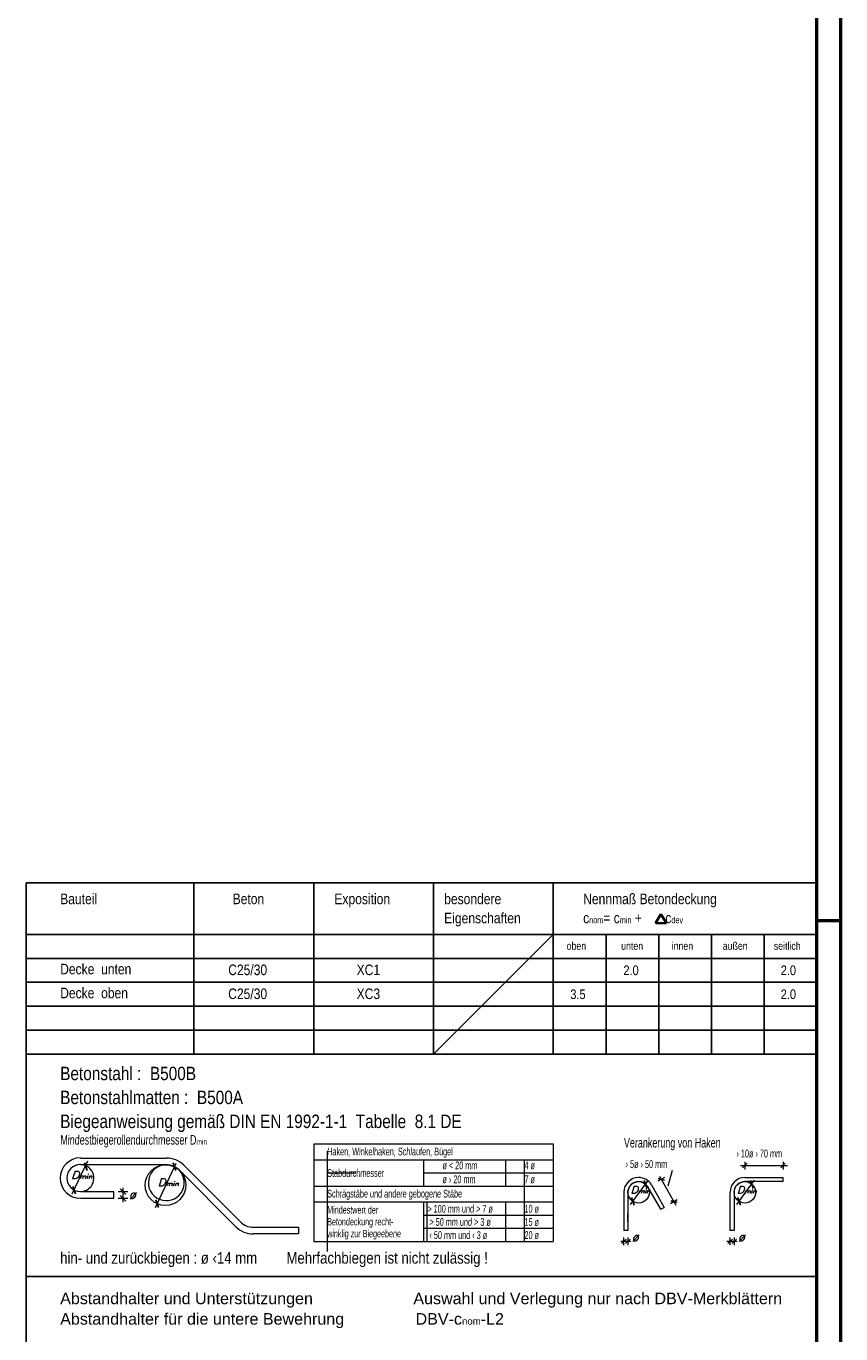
# Model space of a CAD drawing. Header units: millimetres. Extents: x -50 to 89, y -23 to 66.
# Tile 52 of 60: x 79 to 87.5, y 10.54 to 24.19. Entities that reach past the tile are written whole.
import ezdxf
from ezdxf.enums import TextEntityAlignment as Align

# ---------------------------------------------------------------- set-up
doc = ezdxf.new("R2010")
doc.units = ezdxf.units.MM
doc.styles.add('Arial', font='arial.ttf')
doc.styles.add('Arial Narrow', font='ARIALN.TTF')
doc.styles.add('Italic', font='Italic', dxfattribs={"width": 1.15})
doc.styles.add('msoutlook', font='msoutlook', dxfattribs={"width": 0.7, "oblique": 1.570796})

msp = doc.modelspace()

# ---------------------------------------------------------------- linework, layer by layer
at = {"color": 4, "linetype": 'Continuous', "lineweight": 50}
for p, q in [((87.5, 0), (87.5, 42.05)), ((87.25, 0.25), (87.25, 41.8))]:
    msp.add_line(p, q, dxfattribs=at)
at = {"color": 3, "linetype": 'Continuous', "lineweight": 25}
for p, q in [((79, 13.459069), (79, 15.247881)), ((79, 15.247881), (87.25, 15.247881)), ((80.75, 15.247881), (80.75, 13.459069)), ((82, 15.247881), (82, 13.459069)), ((83.25, 15.247881), (83.25, 13.459069)), ((84.5, 15.247881), (84.5, 13.459069)), ((87.25, 15.247881), (87.25, 13.459069)), ((79, 14.709069), (87.25, 14.709069)), ((85.05, 14.709069), (85.05, 13.459069)), ((85.6, 14.709069), (85.6, 13.459069)), ((86.15, 14.709069), (86.15, 13.459069)), ((86.7, 14.709069), (86.7, 13.459069)), ((87.25, 14.709069), (87.25, 13.459069)), ((79, 14.459069), (87.25, 14.459069)), ((79, 14.209069), (87.25, 14.209069)), ((79, 13.959069), (87.25, 13.959069)), ((79, 13.709069), (87.25, 13.709069)), ((79, 13.459069), (79, 8.465)), ((79, 13.459069), (87.25, 13.459069)), ((87.25, 8.465), (87.25, 13.459069)), ((79.636711, 12.244123), (79.607689, 12.323859)), ((80.561485, 12.243255), (80.532464, 12.32299)), ((86.474947, 12.270987), (86.522947, 12.318987)), ((86.872875, 12.270987), (86.920875, 12.318987)), ((85.593343, 12.159929), (85.658811, 12.141987)), ((79.48551, 12.078696), (79.514531, 11.998961)), ((80.041457, 11.994202), (79.981457, 12.054202)), ((85.448388, 12.140386), (85.477409, 12.06065)), ((86.557175, 12.140386), (86.586196, 12.06065)), ((80.041457, 11.924202), (79.981457, 11.984202)), ((80.351294, 11.937939), (80.380315, 11.858203)), ((85.315395, 11.960502), (85.344417, 11.880767)), ((85.726454, 11.92632), (85.791922, 11.908379)), ((86.424182, 11.960502), (86.453204, 11.880767)), ((85.259555, 11.528189), (85.211555, 11.480189)), ((85.253555, 11.480189), (85.301555, 11.528189)), ((86.368342, 11.528189), (86.320342, 11.480189)), ((86.362342, 11.480189), (86.410342, 11.528189)), ((79, 11.138194), (87.25, 11.138194))]:
    msp.add_line(p, q, dxfattribs=at)
at = {"color": 2, "linetype": 'Continuous', "lineweight": 35}
for p, q in [((85.565349, 14.825248), (85.623669, 14.920073)), ((85.623669, 14.920073), (85.68199, 14.825248)), ((85.68199, 14.825248), (85.565349, 14.825248))]:
    msp.add_line(p, q, dxfattribs=at)
at = {"color": 4, "linetype": 'Continuous', "lineweight": 50, "ltscale": 0.2}
msp.add_line((87.5, 14.85), (87.25, 14.85), dxfattribs=at)
at = {"color": 9, "linetype": 'Continuous', "lineweight": 0}
for p, q in [((83.25, 13.459069), (84.5, 14.709069)), ((82.139623, 12.444265), (82.139623, 12.356689)), ((82.139623, 12.356689), (82.139623, 12.081689)), ((84.198223, 11.504189), (84.198223, 12.356689)), ((82.139623, 12.219189), (82.440064, 12.219189)), ((82.139623, 12.081689), (82.139623, 11.397265)), ((83.185426, 11.504189), (83.185426, 11.916689))]:
    msp.add_line(p, q, dxfattribs=at)
at = {"color": 5, "linetype": 'Continuous', "lineweight": 18}
for p, q in [((82, 12.521689), (82, 11.504189)), ((82, 12.521689), (84.5, 12.521689)), ((84.5, 12.521689), (84.5, 11.504189)), ((79.480997, 11.999856), (79.642334, 12.345845)), ((79.565372, 12.374202), (80.462247, 12.374202)), ((80.462247, 12.304202), (79.565372, 12.304202)), ((80.347996, 11.856412), (80.563982, 12.319595)), ((81.236247, 11.706862), (80.644327, 12.298782)), ((82, 12.356689), (84.5, 12.356689)), ((83.14735, 12.356689), (83.14735, 12.081689)), ((84, 12.356689), (84, 12.081689)), ((86.454157, 12.294987), (86.944333, 12.294987)), ((86.498947, 12.334987), (86.498947, 12.254987)), ((86.896875, 12.334987), (86.896875, 12.254987)), ((81.186749, 11.657365), (80.59483, 12.249284)), ((83.14735, 12.219189), (84.5, 12.219189)), ((85.660831, 12.170761), (85.591323, 12.131155)), ((85.607498, 12.183564), (85.779908, 11.880987)), ((85.698275, 12.085377), (85.743941, 12.246551)), ((86.498947, 12.171031), (86.896875, 12.171031)), ((86.896875, 12.129031), (86.896875, 12.171031)), ((79.565372, 12.024202), (79.915372, 12.024202)), ((79.915372, 11.954202), (79.915372, 12.024202)), ((79.961457, 12.024202), (80.061457, 12.024202)), ((80.011457, 11.914202), (80.011457, 12.064202)), ((82, 12.081689), (84.5, 12.081689)), ((85.305391, 11.890211), (85.491962, 12.142565)), ((85.621017, 11.838619), (85.487906, 12.072227)), ((85.524397, 12.09302), (85.657509, 11.859412)), ((86.414178, 11.890211), (86.600749, 12.142565)), ((86.896875, 12.129031), (86.498947, 12.129031)), ((79.565372, 11.954202), (79.915372, 11.954202)), ((79.961457, 11.954202), (80.061457, 11.954202)), ((82, 11.916689), (84.5, 11.916689)), ((83.14735, 11.916689), (83.14735, 11.504189)), ((84, 11.916689), (84, 11.504189)), ((85.23566, 12.016531), (85.23566, 11.618603)), ((85.27766, 12.016531), (85.27766, 11.618603)), ((85.793942, 11.937153), (85.724434, 11.897547)), ((86.344447, 11.618603), (86.344447, 12.016531)), ((86.386447, 12.016531), (86.386447, 11.618603)), ((83.14735, 11.779189), (84.5, 11.779189)), ((85.27766, 11.712582), (85.27766, 11.792582)), ((85.621017, 11.838619), (85.657509, 11.859412)), ((81.368829, 11.651945), (81.840505, 11.651945)), ((81.840505, 11.651945), (81.840505, 11.581945)), ((83.14735, 11.641689), (84.5, 11.641689)), ((85.27766, 11.618603), (85.23566, 11.618603)), ((86.386447, 11.618603), (86.344447, 11.618603)), ((81.840505, 11.581945), (81.368829, 11.581945)), ((82, 11.504189), (84.5, 11.504189)), ((85.309555, 11.504189), (85.203555, 11.504189)), ((85.235555, 11.464189), (85.235555, 11.544189)), ((85.277555, 11.544189), (85.277555, 11.464189)), ((86.418342, 11.504189), (86.312342, 11.504189)), ((86.344342, 11.464189), (86.344342, 11.544189)), ((86.386342, 11.544189), (86.386342, 11.464189))]:
    msp.add_line(p, q, dxfattribs=at)
for centre, radius in [((80.452998, 12.090662), 0.2125), ((85.39016, 12.016531), 0.112069), ((86.498947, 12.016531), 0.112068)]:
    msp.add_circle(centre, radius, dxfattribs=at)
for centre, radius, start, end in [((79.565372, 12.164827), 0.210625, 90, 270), ((79.565372, 12.164827), 0.140625, 90, 180), ((79.565372, 12.164827), 0.140625, 270, 119.6747369), ((80.462247, 12.116702), 0.2575, 45, 90), ((80.462247, 12.116702), 0.1875, 44.9997839, 90), ((79.565372, 12.164827), 0.140625, 180, 270), ((85.39016, 12.016531), 0.1545, 90, 180), ((85.39016, 12.016531), 0.1545, 29.6747344, 90), ((86.498947, 12.016531), 0.1545, 90, 180), ((85.39016, 12.016531), 0.1125, 90, 180), ((85.39016, 12.016531), 0.1125, 29.674636, 90), ((86.498947, 12.016531), 0.1125, 90, 180), ((81.368829, 11.839445), 0.2575, 225, 270), ((81.368829, 11.839445), 0.1875, 225.0002161, 270)]:
    msp.add_arc(centre, radius, start, end, dxfattribs=at)
at = {"color": 9, "linetype": 'Continuous', "lineweight": 0}
msp.add_arc((80.462247, 12.116702), 0.1875, 90, 44.9997839, dxfattribs=at)

# ---------------------------------------------------------------- texts
at = {"color": 2, "lineweight": 35}
for s, height, style, p in [('Bauteil', 0.11, 'Arial Narrow', (79.354747, 15.025248)), ('Beton', 0.11, 'Arial Narrow', (81.154136, 15.025248)), ('Exposition', 0.11, 'Arial Narrow', (82.215807, 15.025248)), ('besondere', 0.11, 'Arial Narrow', (83.361283, 15.025248)), ('Nennmaß Betondeckung', 0.11, 'Arial Narrow', (84.811905, 15.025248)), ('Eigenschaften', 0.11, 'Arial Narrow', (83.361283, 14.825248)), ('Decke  unten', 0.11, 'Arial Narrow', (79.354747, 14.292747)), ('C25/30', 0.11, 'Arial Narrow', (81.108002, 14.284592)), ('XC1', 0.11, 'Arial Narrow', (82.448032, 14.284592)), ('2.0', 0.1, 'Arial Narrow', (85.231842, 14.284592)), ('2.0', 0.1, 'Arial Narrow', (86.87313, 14.284592)), ('Decke  oben', 0.11, 'Arial Narrow', (79.354747, 14.042747)), ('C25/30', 0.11, 'Arial Narrow', (81.108002, 14.034592)), ('XC3', 0.11, 'Arial Narrow', (82.448032, 14.034592)), ('3.5', 0.1, 'Arial Narrow', (84.677481, 14.034592)), ('2.0', 0.1, 'Arial Narrow', (86.87313, 14.034592)), ('Betonstahl :  B500B', 0.14, 'Arial Narrow', (79.354747, 13.187552)), ('Betonstahlmatten :  B500A', 0.14, 'Arial Narrow', (79.354747, 12.937552)), ('Biegeanweisung gemäß DIN EN 1992-1-1  Tabelle  8.1 DE', 0.14, 'Arial Narrow', (79.354747, 12.687552)), ('hin- und zurückbiegen : ø ‹14 mm        Mehrfachbiegen ist nicht zulässig !', 0.12, 'Arial Narrow', (79.354747, 11.271462)), ('Abstandhalter und Unterstützungen', 0.12, 'Arial', (79.354747, 10.848101)), ('Auswahl und Verlegung nur nach DBV-Merkblättern', 0.12, 'Arial', (83.039976, 10.848099))]:
    msp.add_text(s, height=height, dxfattribs=dict(at, style=style)).set_placement(p)
at = {"color": 3, "lineweight": 25, "style": 'Arial Narrow'}
for s, p in [('oben', (84.638932, 14.549243)), ('unten', (85.208225, 14.549243)), ('innen', (85.735123, 14.549243)), ('außen', (86.268078, 14.549243)), ('seitlich', (86.801033, 14.549243))]:
    msp.add_text(s, height=0.08, dxfattribs=at).set_placement(p)
at = {"color": 3, "lineweight": 25, "style": 'msoutlook', "oblique": 1.5707963, "width": 0.7}
for s, height, p in [('Verankerung von Haken', 0.1, (85.23566, 12.484105)), ('Haken, Winkelhaken, Schlaufen, Bügel', 0.081, (82.139623, 12.401688)), ('ø < 20 mm', 0.081, (83.342442, 12.257338)), ('4 ø', 0.081, (84.198223, 12.257338)), ('Stabdurchmesser', 0.081, (82.139623, 12.177517)), ('ø › 20 mm', 0.081, (83.342442, 12.111562)), ('7 ø', 0.081, (84.198224, 12.111562)), ('Schrägstäbe und andere gebogene Stäbe', 0.081, (82.139623, 11.961919)), ('> 100 mm und > 7 ø', 0.081, (83.185426, 11.803905)), ('10 ø', 0.081, (84.198224, 11.803905)), ('Mindestwert der', 0.0775, (82.139623, 11.794651)), ('Betondeckung recht-', 0.0775, (82.139623, 11.670651)), (' > 50 mm und > 3 ø', 0.081, (83.185426, 11.666405)), ('15 ø', 0.081, (84.198223, 11.666405)), ('winklig zur Biegeebene', 0.0775, (82.139623, 11.546651)), (' ‹ 50 mm und ‹ 3 ø', 0.081, (83.185426, 11.528905)), ('20 ø', 0.081, (84.198223, 11.528905))]:
    msp.add_text(s, height=height, dxfattribs=at).set_placement(p)
for s, p in [('› 10ø › 70 mm', (86.410124, 12.421255)), ('› 5ø › 50 mm', (85.253208, 12.310871))]:
    msp.add_text(s, height=0.081, dxfattribs=at).set_placement(p, align=Align.MIDDLE_LEFT)
at = {"color": 3, "lineweight": 25, "style": 'Italic', "width": 1.15}
for p in [(80.070918, 11.993556), (85.316807, 11.551131), (86.425594, 11.551131)]:
    msp.add_text('ø', height=0.081, dxfattribs=at).set_placement(p, align=Align.MIDDLE_LEFT)
at = {"color": 2, "lineweight": 35, "attachment_point": 7, "line_spacing_factor": 0.9}
for s, insert, char_height, style in [('c{\\A1;\\H.6x;\\S^ nom;}= c{\\A1;\\H.6x;\\S^ min;} +       c{\\A1;\\H.6x;\\S^ dev;}', (84.811905, 14.825248), 0.11, 'Arial Narrow'), ('Abstandhalter für die untere Bewehrung                DBV-c{\\A1;\\H.6x;\\S^ nom;}-L2', (79.354747, 10.598099), 0.12, 'Arial')]:
    msp.add_mtext(s, dxfattribs=dict(at, insert=insert, char_height=char_height, style=style))
at = {"color": 3, "lineweight": 25, "line_spacing_factor": 0.9}
for s, insert, char_height, attachment_point, style in [('Mindestbiegerollendurchmesser D{\\A1;\\H.6x;\\S^ min;}', (79.354747, 12.484105), 0.1, 7, 'msoutlook'), ('D{\\A1;\\H.6x;\\S^ min;}', (79.579098, 12.236759), 0.081, 2, 'Italic'), ('D{\\A1;\\H.6x;\\S^ min;}', (80.480235, 12.161066), 0.081, 2, 'Italic'), ('D{\\A1;\\H.6x;\\S^ min;}', (85.407648, 12.07899), 0.075, 2, 'Italic'), ('D{\\A1;\\H.6x;\\S^ min;}', (86.516186, 12.07899), 0.075, 2, 'Italic')]:
    msp.add_mtext(s, dxfattribs=dict(at, insert=insert, char_height=char_height, attachment_point=attachment_point, style=style))

doc.saveas('drawing.dxf')
